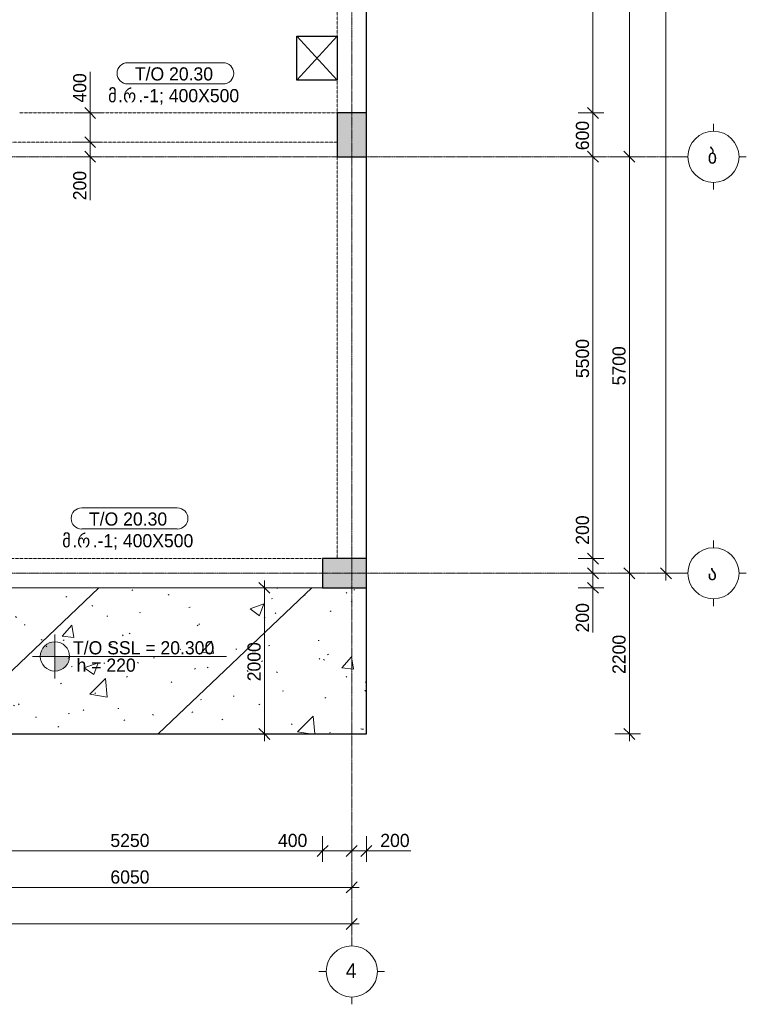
# Model space of a CAD drawing. Header units: millimetres. Extents: x -21500 to 4800, y -5900 to 33113.
# Tile 6 of 8: x -5145 to 4800, y -5900 to 7576. Entities that reach past the tile are written whole.
import ezdxf

# ---------------------------------------------------------------- set-up
doc = ezdxf.new("R2010")
doc.units = ezdxf.units.MM
for name, pattern in [('StructuralPlan-L06$0$Grid Line', [22.225, 12.7, -3.175, 3.175, -3.175]), ('StructuralPlan-L06$0$Hidden', [7.14375, 4.7625, -2.38125]), ('StructuralPlan-L06$0$Hidden 1_5', [2.2, 1.5, -0.7])]:
    doc.linetypes.add(name, pattern=pattern)
for name, color, linetype, lineweight in [('S - HATCH', 252, 'Continuous', 5), ('S - LINE', 7, 'Continuous', 20), ('StructuralPlan-L06$0$A-010-D_DIM', 7, 'Continuous', 5), ('StructuralPlan-L06$0$A-010-D_DIM-100', 7, 'Continuous', 5), ('StructuralPlan-L06$0$A-230-M_FLOOR', 7, 'Continuous', 30), ('StructuralPlan-L06$0$A-230-MH_FLOOR', 7, 'StructuralPlan-L06$0$Hidden', 15), ('StructuralPlan-L06$0$S-230-A-FLOOR', 7, 'Continuous', 5), ('StructuralPlan-L06$0$S-280-A_STRUCT_FRAME', 7, 'Continuous', 5), ('StructuralPlan-L06$0$S-280-M_COLUMN', 7, 'Continuous', 30), ('StructuralPlan-L06$0$S-280-M_COLUMN main', 7, 'Continuous', 30), ('StructuralPlan-L06$0$S-280-M_STRUCT_FRAME 4', 7, 'StructuralPlan-L06$0$Hidden 1_5', 5), ('StructuralPlan-L06$0$Z-030-M_GRID', 7, 'Continuous', 5), ('StructuralPlan-L06$0$Z-033_T_GRIDREF', 7, 'Continuous', 5)]:
    doc.layers.add(name, color=color, linetype=linetype, lineweight=lineweight)
doc.styles.add('StructuralPlan-L06$0$Cubicon', font='Cubicon.ttf', dxfattribs={"height": 200})
doc.styles.add('StructuralPlan-L06$0$Cubicon_1', font='Cubicon.ttf', dxfattribs={"height": 200})
doc.styles.add('StructuralPlan-L06$0$Cubicon_2', font='Cubicon.ttf', dxfattribs={"height": 180})
doc.styles.add('StructuralPlan-L06$0$Cubicon_4', font='Cubicon.ttf', dxfattribs={"height": 180})
doc.dimstyles.new('StructuralPlan-L06$0$CUB_DIM_1_8', dxfattribs={"dimscale": 304.8, "dimtxt": 181.601257, "dimasz": 0.492126, "dimexe": 0.492126, "dimexo": 0.0625, "dimgap": 0, "dimtad": 1, "dimdec": 0, "dimzin": 0, "dimdsep": 46, "dimtxsty": 'StructuralPlan-L06$0$Cubicon_2', "dimblk1": 'StructuralPlan-L06$0$_Oblique', "dimblk2": 'StructuralPlan-L06$0$_Oblique', "dimsah": 1, "dimcen": 0.09, "dimdle": 0.328084, "dimazin": 0, "dimtfac": 1, "dimtdec": 4, "dimtix": 1, "dimtmove": 0, "dimatfit": 3, "dimfxl": 0.656168, "dimfxlon": 1, "dimtvp": 1, "dimtolj": 1, "dimtzin": 0, "dimarcsym": 2})
doc.dimstyles.new('StructuralPlan-L06$0$CUB_DIM_1_8_1', dxfattribs={"dimscale": 304.8, "dimtxt": 181.601257, "dimasz": 0.492126, "dimexe": 0.492126, "dimexo": 0.0625, "dimgap": 0, "dimtad": 1, "dimdec": 0, "dimzin": 0, "dimdsep": 46, "dimtxsty": 'StructuralPlan-L06$0$Cubicon_2', "dimblk1": 'StructuralPlan-L06$0$_Oblique', "dimblk2": 'StructuralPlan-L06$0$_Oblique', "dimsah": 1, "dimcen": 0.09, "dimdle": 0.328084, "dimazin": 0, "dimtfac": 1, "dimtdec": 4, "dimtix": 1, "dimtmove": 1, "dimatfit": 3, "dimfxl": 0.656168, "dimfxlon": 1, "dimtvp": 1, "dimtolj": 1, "dimtzin": 0, "dimarcsym": 2})

# ---------------------------------------------------------------- blocks, each defined once
blk = doc.blocks.new('StructuralPlan-L06$0$Grid - 00_CUB_ღერძის თავი-752507-L06')
at = {"layer": 'StructuralPlan-L06$0$Z-033_T_GRIDREF'}
for p, q in [((0, 3.5), (0, 4.5)), ((-3.5, 0), (-4.5, 0)), ((3.5, 0), (4.5, 0)), ((0, -3.5), (0, -4.5))]:
    blk.add_line(p, q, dxfattribs=at)
blk.add_circle((0, 0), 3.5, dxfattribs=at)
blk = doc.blocks.new('StructuralPlan-L06$0$00_CUB_ფილის თეგი_ზედა ნიშნული და სისქე - 00_CUB_ფილის თეგი_ზედა ნიშნული და სისქე-746755-L06')
at = {"layer": 'StructuralPlan-L06$0$S-230-A-FLOOR'}
h = blk.add_hatch(color=256, dxfattribs=at)
edge = h.paths.add_edge_path()
edge.add_arc((0, 0), 2, 90, 180, ccw=False)
edge.add_line((0, 2), (0, 0))
edge.add_line((0, 0), (-2, 0))
h = blk.add_hatch(color=256, dxfattribs=at)
edge = h.paths.add_edge_path()
edge.add_line((0, -2), (0, 0))
edge.add_line((0, 0), (2, 0))
edge.add_arc((0, 0), 2, 270, 360, ccw=False)
for p, q in [((0, 3), (0, -3)), ((0, 0), (0, 2)), ((-3.09, 0), (23.47, 0)), ((-2, 0), (0, 0)), ((2, 0), (0, 0)), ((0, 0), (0, -2))]:
    blk.add_line(p, q, dxfattribs=at)
blk.add_circle((0, 0), 2, dxfattribs=at)
for start, end in [(90, 180), (270, 360)]:
    blk.add_arc((0, 0), 2, start, end, dxfattribs=at)
blk = doc.blocks.new('StructuralPlan-L06$0$DIMBLOCK1-L06')
at = {"layer": 'StructuralPlan-L06$0$A-010-D_DIM-100', "transparency": 16777216}
for p, q in [((-16100, -4800), (-16100, -4600)), ((-600, -4800), (-600, -4600)), ((-16200, -4800), (-500, -4800)), ((-16100, -4800), (-16175, -4875)), ((-16100, -4800), (-16025, -4725)), ((-16100, -4800), (-16100, -4950)), ((-600, -4800), (-675, -4875)), ((-600, -4800), (-525, -4725)), ((-600, -4800), (-600, -4950))]:
    blk.add_line(p, q, dxfattribs=at)
at = {"layer": 'StructuralPlan-L06$0$A-010-D_DIM-100', "color": 0, "transparency": 16777216, "insert": (-8699, -4567), "char_height": 180, "width": 838.16, "attachment_point": 1, "line_spacing_factor": 0.931288, "style": 'StructuralPlan-L06$0$Cubicon_2'}
blk.add_mtext('15500', dxfattribs=at)
blk = doc.blocks.new('StructuralPlan-L06$0$_Oblique')
at = {"color": 0, "linetype": 'ByBlock', "lineweight": -2}
blk.add_line((-0.5, -0.5), (0.5, 0.5), dxfattribs=at)
blk = doc.blocks.new('StructuralPlan-L06$0$DIMBLOCK4-L06')
at = {"layer": 'StructuralPlan-L06$0$A-010-D_DIM-100', "transparency": 16777216}
for p, q in [((-6650, -4300), (-6650, -4100)), ((-600, -4300), (-600, -4100)), ((-6650, -4300), (-6725, -4375)), ((-6650, -4300), (-6575, -4225)), ((-6650, -4300), (-500, -4300)), ((-6650, -4300), (-6650, -4450)), ((-600, -4300), (-675, -4375)), ((-600, -4300), (-525, -4225)), ((-600, -4300), (-600, -4450))]:
    blk.add_line(p, q, dxfattribs=at)
at = {"layer": 'StructuralPlan-L06$0$A-010-D_DIM-100', "color": 0, "transparency": 16777216, "insert": (-3904, -4067), "char_height": 180, "width": 670.53, "attachment_point": 1, "line_spacing_factor": 0.931288, "style": 'StructuralPlan-L06$0$Cubicon_2'}
blk.add_mtext('6050', dxfattribs=at)
blk = doc.blocks.new('StructuralPlan-L06$0$DIMBLOCK12-L06')
at = {"layer": 'StructuralPlan-L06$0$A-010-D_DIM-100', "transparency": 16777216}
for p, q in [((-6250, -3800), (-6250, -3600)), ((-1000, -3800), (-1000, -3600)), ((-6250, -3800), (-6175, -3725)), ((-1000, -3800), (-925, -3725)), ((-6250, -3800), (-6325, -3875)), ((-6250, -3800), (-1000, -3800)), ((-6250, -3800), (-6250, -3950)), ((-1000, -3800), (-1075, -3875)), ((-1000, -3800), (-1000, -3950))]:
    blk.add_line(p, q, dxfattribs=at)
at = {"layer": 'StructuralPlan-L06$0$A-010-D_DIM-100', "color": 0, "transparency": 16777216, "insert": (-3904, -3567), "char_height": 180, "width": 670.53, "attachment_point": 1, "line_spacing_factor": 0.931288, "style": 'StructuralPlan-L06$0$Cubicon_2'}
blk.add_mtext('5250', dxfattribs=at)
blk = doc.blocks.new('StructuralPlan-L06$0$DIMBLOCK13-L06')
at = {"layer": 'StructuralPlan-L06$0$A-010-D_DIM-100', "transparency": 16777216}
for p, q in [((-1000, -3800), (-1000, -3600)), ((-600, -3800), (-600, -3600)), ((-1000, -3800), (-925, -3725)), ((-600, -3800), (-525, -3725)), ((-1610, -3800), (-1090, -3800)), ((-1090, -3800), (-800, -3800)), ((-1000, -3800), (-1075, -3875)), ((-1000, -3800), (-600, -3800)), ((-1000, -3800), (-1000, -3950)), ((-600, -3800), (-675, -3875)), ((-600, -3800), (-600, -3950))]:
    blk.add_line(p, q, dxfattribs=at)
at = {"layer": 'StructuralPlan-L06$0$A-010-D_DIM-100', "color": 0, "transparency": 16777216, "insert": (-1610, -3567), "char_height": 180, "width": 502.9, "attachment_point": 1, "line_spacing_factor": 0.931288, "style": 'StructuralPlan-L06$0$Cubicon_2'}
blk.add_mtext('400', dxfattribs=at)
blk = doc.blocks.new('StructuralPlan-L06$0$DIMBLOCK14-L06')
at = {"layer": 'StructuralPlan-L06$0$A-010-D_DIM-100', "transparency": 16777216}
for p, q in [((-600, -3800), (-600, -3600)), ((-400, -3800), (-400, -3600)), ((-600, -3800), (-525, -3725)), ((-400, -3800), (-325, -3725)), ((-600, -3800), (-675, -3875)), ((-600, -3800), (-300, -3800)), ((-600, -3800), (-600, -3950)), ((-310, -3800), (-500, -3800)), ((-400, -3800), (-475, -3875)), ((-400, -3800), (-400, -3950)), ((210, -3800), (-310, -3800))]:
    blk.add_line(p, q, dxfattribs=at)
at = {"layer": 'StructuralPlan-L06$0$A-010-D_DIM-100', "color": 0, "transparency": 16777216, "insert": (-210, -3567), "char_height": 180, "width": 502.9, "attachment_point": 1, "line_spacing_factor": 0.931288, "style": 'StructuralPlan-L06$0$Cubicon_2'}
blk.add_mtext('200', dxfattribs=at)
blk = doc.blocks.new('StructuralPlan-L06$0$DIMBLOCK44-L06')
at = {"layer": 'StructuralPlan-L06$0$A-010-D_DIM-100', "transparency": 16777216}
for p, q in [((3700, 17400), (3500, 17400)), ((3700, 17400), (3625, 17475)), ((3700, -100), (3700, 17500)), ((3700, 17400), (3775, 17325)), ((3700, 17400), (3850, 17400)), ((3700, 0), (3625, 75)), ((3700, 0), (3500, 0)), ((3700, 0), (3775, -75)), ((3700, 0), (3850, 0))]:
    blk.add_line(p, q, dxfattribs=at)
at = {"layer": 'StructuralPlan-L06$0$A-010-D_DIM-100', "color": 0, "transparency": 16777216, "insert": (3467, 8351), "char_height": 180, "width": 838.16, "attachment_point": 1, "rotation": 90, "line_spacing_factor": 0.931288, "style": 'StructuralPlan-L06$0$Cubicon_2'}
blk.add_mtext('17400', dxfattribs=at)
blk = doc.blocks.new('StructuralPlan-L06$0$DIMBLOCK45-L06')
at = {"layer": 'StructuralPlan-L06$0$A-010-D_DIM-100', "transparency": 16777216}
for p, q in [((3200, 5700), (3000, 5700)), ((3200, 5700), (3125, 5775)), ((3200, -100), (3200, 5700)), ((3200, 5700), (3275, 5625)), ((3200, 5700), (3350, 5700)), ((3200, 0), (3125, 75)), ((3200, 0), (3000, 0)), ((3200, 0), (3275, -75)), ((3200, 0), (3350, 0))]:
    blk.add_line(p, q, dxfattribs=at)
at = {"layer": 'StructuralPlan-L06$0$A-010-D_DIM-100', "color": 0, "transparency": 16777216, "insert": (2967, 2571), "char_height": 180, "width": 670.53, "attachment_point": 1, "rotation": 90, "line_spacing_factor": 0.931288, "style": 'StructuralPlan-L06$0$Cubicon_2'}
blk.add_mtext('5700', dxfattribs=at)
blk = doc.blocks.new('StructuralPlan-L06$0$DIMBLOCK46-L06')
at = {"layer": 'StructuralPlan-L06$0$A-010-D_DIM-100', "transparency": 16777216}
for p, q in [((3200, 11700), (3125, 11775)), ((3200, 11700), (3000, 11700)), ((3200, 5700), (3200, 11700)), ((3200, 11700), (3275, 11625)), ((3200, 11700), (3350, 11700)), ((3200, 5700), (3000, 5700)), ((3200, 5700), (3125, 5775)), ((3200, 5700), (3275, 5625)), ((3200, 5700), (3350, 5700))]:
    blk.add_line(p, q, dxfattribs=at)
at = {"layer": 'StructuralPlan-L06$0$A-010-D_DIM-100', "color": 0, "transparency": 16777216, "insert": (2967, 8421), "char_height": 180, "width": 670.53, "attachment_point": 1, "rotation": 90, "line_spacing_factor": 0.931288, "style": 'StructuralPlan-L06$0$Cubicon_2'}
blk.add_mtext('6000', dxfattribs=at)
blk = doc.blocks.new('StructuralPlan-L06$0$DIMBLOCK48-L06')
at = {"layer": 'StructuralPlan-L06$0$A-010-D_DIM-100', "transparency": 16777216}
for p, q in [((2700, 0), (2625, 75)), ((2700, 0), (2500, 0)), ((2700, -200), (2625, -125)), ((2700, -300), (2700, 0)), ((2700, 0), (2775, -75)), ((2700, 0), (2850, 0)), ((2700, -290), (2700, -100)), ((2700, -200), (2500, -200)), ((2700, -200), (2775, -275)), ((2700, -200), (2850, -200)), ((2700, -810), (2700, -290))]:
    blk.add_line(p, q, dxfattribs=at)
at = {"layer": 'StructuralPlan-L06$0$A-010-D_DIM-100', "color": 0, "transparency": 16777216, "insert": (2467, -810), "char_height": 180, "width": 502.9, "attachment_point": 1, "rotation": 90, "line_spacing_factor": 0.931288, "style": 'StructuralPlan-L06$0$Cubicon_2'}
blk.add_mtext('200', dxfattribs=at)
blk = doc.blocks.new('StructuralPlan-L06$0$DIMBLOCK49-L06')
at = {"layer": 'StructuralPlan-L06$0$A-010-D_DIM-100', "transparency": 16777216}
for p, q in [((2700, 810), (2700, 290)), ((2700, 200), (2625, 275)), ((2700, 290), (2700, 100)), ((2700, 200), (2500, 200)), ((2700, 0), (2700, 200)), ((2700, 200), (2775, 125)), ((2700, 200), (2850, 200)), ((2700, 0), (2625, 75)), ((2700, 0), (2500, 0)), ((2700, 0), (2775, -75)), ((2700, 0), (2850, 0))]:
    blk.add_line(p, q, dxfattribs=at)
at = {"layer": 'StructuralPlan-L06$0$A-010-D_DIM-100', "color": 0, "transparency": 16777216, "insert": (2467, 390), "char_height": 180, "width": 502.9, "attachment_point": 1, "rotation": 90, "line_spacing_factor": 0.931288, "style": 'StructuralPlan-L06$0$Cubicon_2'}
blk.add_mtext('200', dxfattribs=at)
blk = doc.blocks.new('StructuralPlan-L06$0$DIMBLOCK50-L06')
at = {"layer": 'StructuralPlan-L06$0$A-010-D_DIM-100', "transparency": 16777216}
for p, q in [((2700, 5700), (2500, 5700)), ((2700, 5700), (2625, 5775)), ((2700, 200), (2700, 5700)), ((2700, 5700), (2775, 5625)), ((2700, 5700), (2850, 5700)), ((2700, 200), (2625, 275)), ((2700, 200), (2500, 200)), ((2700, 200), (2775, 125)), ((2700, 200), (2850, 200))]:
    blk.add_line(p, q, dxfattribs=at)
at = {"layer": 'StructuralPlan-L06$0$A-010-D_DIM-100', "color": 0, "transparency": 16777216, "insert": (2467, 2671), "char_height": 180, "width": 670.53, "attachment_point": 1, "rotation": 90, "line_spacing_factor": 0.931288, "style": 'StructuralPlan-L06$0$Cubicon_2'}
blk.add_mtext('5500', dxfattribs=at)
blk = doc.blocks.new('StructuralPlan-L06$0$DIMBLOCK51-L06')
at = {"layer": 'StructuralPlan-L06$0$A-010-D_DIM-100', "transparency": 16777216}
for p, q in [((2700, 6300), (2625, 6375)), ((2700, 6300), (2500, 6300)), ((2700, 5700), (2700, 6300)), ((2700, 6300), (2775, 6225)), ((2700, 6300), (2850, 6300)), ((2700, 5700), (2500, 5700)), ((2700, 5700), (2625, 5775)), ((2700, 5700), (2775, 5625)), ((2700, 5700), (2850, 5700))]:
    blk.add_line(p, q, dxfattribs=at)
at = {"layer": 'StructuralPlan-L06$0$A-010-D_DIM-100', "color": 0, "transparency": 16777216, "insert": (2467, 5790), "char_height": 180, "width": 502.9, "attachment_point": 1, "rotation": 90, "line_spacing_factor": 0.931288, "style": 'StructuralPlan-L06$0$Cubicon_2'}
blk.add_mtext('600', dxfattribs=at)
blk = doc.blocks.new('StructuralPlan-L06$0$DIMBLOCK52-L06')
at = {"layer": 'StructuralPlan-L06$0$A-010-D_DIM-100', "transparency": 16777216}
for p, q in [((2700, 11300), (2625, 11375)), ((2700, 11300), (2500, 11300)), ((2700, 6300), (2700, 11300)), ((2700, 11300), (2775, 11225)), ((2700, 11300), (2850, 11300)), ((2700, 6300), (2625, 6375)), ((2700, 6300), (2500, 6300)), ((2700, 6300), (2775, 6225)), ((2700, 6300), (2850, 6300))]:
    blk.add_line(p, q, dxfattribs=at)
at = {"layer": 'StructuralPlan-L06$0$A-010-D_DIM-100', "color": 0, "transparency": 16777216, "insert": (2467, 8521), "char_height": 180, "width": 670.53, "attachment_point": 1, "rotation": 90, "line_spacing_factor": 0.931288, "style": 'StructuralPlan-L06$0$Cubicon_2'}
blk.add_mtext('5000', dxfattribs=at)
blk = doc.blocks.new('StructuralPlan-L06$0$00_CUB_რიგელის თეგი_ზედა ნიშნული_კვეთი_მარკირება - მარკირება-კვეთი-ნიშნული-1405924-L06')
at = {"layer": 'StructuralPlan-L06$0$S-280-A_STRUCT_FRAME'}
for p, q in [((6.54, 3.05), (-6.54, 3.05)), ((-6.54, 0.16), (6.54, 0.16))]:
    blk.add_line(p, q, dxfattribs=at)
for centre, start, end in [((-6.54, 1.6), 90, 270), ((6.54, 1.6), 270, 90)]:
    blk.add_arc(centre, 1.45, start, end, dxfattribs=at)
blk = doc.blocks.new('StructuralPlan-L06$0$DIMBLOCK86-L06')
at = {"layer": 'StructuralPlan-L06$0$A-010-D_DIM-100', "transparency": 16777216}
for p, q in [((3200, 0), (3125, 75)), ((3200, -2300), (3200, 100)), ((3200, 0), (3000, 0)), ((3200, 0), (3275, -75)), ((3200, 0), (3350, 0)), ((3200, -2200), (3125, -2125)), ((3200, -2200), (3000, -2200)), ((3200, -2200), (3275, -2275)), ((3200, -2200), (3350, -2200))]:
    blk.add_line(p, q, dxfattribs=at)
at = {"layer": 'StructuralPlan-L06$0$A-010-D_DIM-100', "color": 0, "transparency": 16777216, "insert": (2967, -1379), "char_height": 180, "width": 670.53, "attachment_point": 1, "rotation": 90, "line_spacing_factor": 0.931288, "style": 'StructuralPlan-L06$0$Cubicon_2'}
blk.add_mtext('2200', dxfattribs=at)
blk = doc.blocks.new('StructuralPlan-L06$0$DIMBLOCK87-L06')
at = {"layer": 'StructuralPlan-L06$0$A-010-D_DIM-100', "transparency": 16777216}
for p, q in [((-1795, -200), (-1870, -125)), ((-1795, -2300), (-1795, -100)), ((-1795, -200), (-1995, -200)), ((-1795, -200), (-1720, -275)), ((-1795, -200), (-1645, -200)), ((-1795, -2200), (-1870, -2125)), ((-1795, -2200), (-1995, -2200)), ((-1795, -2200), (-1720, -2275)), ((-1795, -2200), (-1645, -2200))]:
    blk.add_line(p, q, dxfattribs=at)
at = {"layer": 'StructuralPlan-L06$0$A-010-D_DIM-100', "color": 0, "transparency": 16777216, "insert": (-2028, -1479), "char_height": 180, "width": 670.53, "attachment_point": 1, "rotation": 90, "line_spacing_factor": 0.931288, "style": 'StructuralPlan-L06$0$Cubicon_2'}
blk.add_mtext('2000', dxfattribs=at)
blk = doc.blocks.new('StructuralPlan-L06$0$DIMBLOCK90-L06')
at = {"layer": 'StructuralPlan-L06$0$A-010-D_DIM-100', "transparency": 16777216}
for p, q in [((-4181, 5900), (-4256, 5975)), ((-4181, 5900), (-4381, 5900)), ((-4181, 5600), (-4181, 5900)), ((-4181, 5900), (-4106, 5825)), ((-4181, 5900), (-4031, 5900)), ((-4181, 5624), (-4181, 5800)), ((-4181, 5700), (-4381, 5700)), ((-4181, 5700), (-4256, 5775)), ((-4181, 5700), (-4106, 5625)), ((-4181, 5700), (-4031, 5700)), ((-4181, 5105), (-4181, 5624))]:
    blk.add_line(p, q, dxfattribs=at)
at = {"layer": 'StructuralPlan-L06$0$A-010-D_DIM-100', "color": 0, "transparency": 16777216, "insert": (-4414, 5105), "char_height": 180, "width": 502.9, "attachment_point": 1, "rotation": 90, "line_spacing_factor": 0.931288, "style": 'StructuralPlan-L06$0$Cubicon_2'}
blk.add_mtext('200', dxfattribs=at)
blk = doc.blocks.new('StructuralPlan-L06$0$DIMBLOCK91-L06')
at = {"layer": 'StructuralPlan-L06$0$A-010-D_DIM-100', "transparency": 16777216}
for p, q in [((-4181, 6861), (-4181, 6342)), ((-4181, 6300), (-4256, 6375)), ((-4181, 5900), (-4181, 6400)), ((-4181, 6342), (-4181, 6100)), ((-4181, 6300), (-4381, 6300)), ((-4181, 6300), (-4106, 6225)), ((-4181, 6300), (-4031, 6300)), ((-4181, 5900), (-4256, 5975)), ((-4181, 5900), (-4381, 5900)), ((-4181, 5900), (-4106, 5825)), ((-4181, 5900), (-4031, 5900))]:
    blk.add_line(p, q, dxfattribs=at)
at = {"layer": 'StructuralPlan-L06$0$A-010-D_DIM-100', "color": 0, "transparency": 16777216, "insert": (-4414, 6442), "char_height": 180, "width": 502.9, "attachment_point": 1, "rotation": 90, "line_spacing_factor": 0.931288, "style": 'StructuralPlan-L06$0$Cubicon_2'}
blk.add_mtext('400', dxfattribs=at)
blk = doc.blocks.new('A$C48b6c5dc')
at = {"layer": 'S - HATCH', "lineweight": 0, "transparency": 33554684}
h = blk.add_hatch(dxfattribs=at)
h.set_pattern_fill('FP_7', color=256, scale=3.567164, angle=-135, style=0, pattern_type=2)
h.set_pattern_definition([(43.548, (-111060.8, -88068.5), (-1382.423, 1454.328), []), (48.548, (-111060.8, -88068.5), (1914.067, -216.457), [200.653, -2207.183]), (353.548, (-111060.8, -88068.5), (-320.1, 2021.156), [160.522, -1765.746]), (99, (-110901.3, -88086.5), (1593.953, 1804.714), [170.528, -1875.818]), (44.733, (-111047.3, -87533.6), (2843.137, -514.994), [300.98, -3310.774]), (95.184, (-110810.4, -87576.5), (2565.79, 2541.947), [255.794, -2813.726]), (349.733, (-111047.3, -87533.6), (2565.77, 2541.965), [240.784, -2648.62]), (19.548, (-110783.2, -87674.1), (1569.14, -1117.276), [200.653, -2207.183]), (324.548, (-110783.2, -87674.1), (699.908, 1922.927), [160.522, -1765.746]), (70, (-110652.5, -87767.2), (2269.045, 805.675), [170.528, -1875.818]), (36.048, (-111060.84, -88068.5), (36.7263, 593.0033), [14.95, -1147.9456, 14.95, -1180.05, -1181.623]), (36.048, (-111060.84, -88068.5), (36.7263, 593.0033), [-2357.8956, 14.95, -1166.673]), (6.048, (-111060.84, -88068.5), (486.881, 691.3504), [14.95, -666.3784, 14.95, -1121.192, -450.3545]), (6.048, (-111060.84, -88068.5), (486.881, 691.3504), [-1817.47, 14.95, -435.4045]), (326.048, (-111458.45, -88058.43), (950.791, -64.3417), [14.95, -430.9455, 14.95, -1376.244, -1846.0075]), (326.048, (-111458.45, -88058.43), (950.791, -64.3417), [-1837.0896, 14.95, -1831.0575]), (316.048, (-111636.75, -88053.9), (1044.3507, 152.131), [14.95, -564.714, 14.95, -908.9456, -1310.933]), (316.048, (-111636.75, -88053.9), (1044.3507, 152.131), [-1503.56, 14.95, -1295.983])])
h.paths.add_polyline_path([(-400, -2200), (-400, -200), (-6850, -200), (-6850, -2200)])
blk = doc.blocks.new('StructuralPlan-L06')
at = {"layer": 'StructuralPlan-L06$0$S-280-M_COLUMN main', "true_color": 0xa4a4a4}
for points in [[(-400, 5700), (-400, 6300), (-800, 6300), (-800, 5700)], [(-400, -200), (-400, 200), (-1000, 200), (-1000, -200)]]:
    blk.add_hatch(color=253, dxfattribs=at).paths.add_polyline_path(points)
at = {"lineweight": 30}
for p, q in [((-1350, 7350), (-800, 6750)), ((-1350, 6750), (-800, 7350))]:
    blk.add_line(p, q, dxfattribs=at)
at = {"layer": 'StructuralPlan-L06$0$A-230-M_FLOOR'}
for p, q in [((-400, 6300), (-400, 11300)), ((-1350, 6750), (-1350, 7350)), ((-1350, 7350), (-800, 7350)), ((-800, 7350), (-800, 6750)), ((-800, 6750), (-1350, 6750)), ((-400, 200), (-400, 5700)), ((-400, -2200), (-400, -200)), ((-6850, -2200), (-400, -2200))]:
    blk.add_line(p, q, dxfattribs=at)
at = {"layer": 'StructuralPlan-L06$0$A-230-MH_FLOOR'}
blk.add_line((-6250, -200), (-1000, -200), dxfattribs=at)
at = {"layer": 'StructuralPlan-L06$0$S-280-M_COLUMN'}
for p, q in [((-400, 6300), (-800, 6300)), ((-800, 6300), (-800, 5700)), ((-400, 5700), (-400, 6300)), ((-800, 5700), (-400, 5700)), ((-1000, 200), (-1000, -200)), ((-400, 200), (-1000, 200)), ((-400, -200), (-400, 200)), ((-1000, -200), (-400, -200))]:
    blk.add_line(p, q, dxfattribs=at)
at = {"layer": 'StructuralPlan-L06$0$S-280-M_STRUCT_FRAME 4'}
for p, q in [((-800, 7350), (-800, 10500)), ((-800, 6300), (-800, 6750)), ((-5150, 6300), (-800, 6300)), ((-800, 5900), (-6450, 5900)), ((-800, 200), (-800, 5700)), ((-6250, 200), (-1000, 200))]:
    blk.add_line(p, q, dxfattribs=at)
at = {"layer": 'StructuralPlan-L06$0$Z-030-M_GRID', "linetype": 'StructuralPlan-L06$0$Grid Line'}
for p, q in [((-600, 22400), (-600, -5000)), ((3900, 5700), (-20600, 5700)), ((3900, 0), (-20600, 0))]:
    blk.add_line(p, q, dxfattribs=at)
at = {"layer": 'StructuralPlan-L06$0$S-230-A-FLOOR', "xscale": 99.99999999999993, "yscale": 99.99999999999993, "zscale": 99.99999999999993}
blk.add_blockref('StructuralPlan-L06$0$00_CUB_ფილის თეგი_ზედა ნიშნული და სისქე - 00_CUB_ფილის თეგი_ზედა ნიშნული და სისქე-746755-L06', (-4663.3, -1138.6), dxfattribs=at)
at = {"layer": 'StructuralPlan-L06$0$S-280-A_STRUCT_FRAME', "xscale": 99.99999999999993, "yscale": 99.99999999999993, "zscale": 99.99999999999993}
for p in [(-3014.2, 6681.9), (-3642.3, 589.7)]:
    blk.add_blockref('StructuralPlan-L06$0$00_CUB_რიგელის თეგი_ზედა ნიშნული_კვეთი_მარკირება - მარკირება-კვეთი-ნიშნული-1405924-L06', p, dxfattribs=at)
at = {"layer": 'StructuralPlan-L06$0$Z-033_T_GRIDREF', "xscale": 99.99999999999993, "yscale": 99.99999999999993, "zscale": 99.99999999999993}
for p, rotation in [((4350, 5700), 89.99999999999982), ((4350, 0), 89.99999999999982), ((-600, -5450), 180)]:
    blk.add_blockref('StructuralPlan-L06$0$Grid - 00_CUB_ღერძის თავი-752507-L06', p, dxfattribs=dict(at, rotation=rotation))
at = {"layer": 'StructuralPlan-L06$0$S-230-A-FLOOR', "char_height": 180, "attachment_point": 1, "style": 'StructuralPlan-L06$0$Cubicon_2'}
for s, insert, width in [('T/O SSL = 20.300', (-4415.8, -930.4), 2405.062), ('h = 220', (-4366.8, -1167.5), 1010.126)]:
    blk.add_mtext(s, dxfattribs=dict(at, insert=insert, width=width))
at = {"layer": 'StructuralPlan-L06$0$S-280-A_STRUCT_FRAME', "char_height": 180, "attachment_point": 1}
for s, insert, width, style in [('T/O 20.30', (-3569.1, 6924.3), 1330.801, 'StructuralPlan-L06$0$Cubicon_2'), ('\\fCubicon|b0|i0|c254|p2|;მ', (-3936.1, 6627.3), 168.354, 'StructuralPlan-L06$0$Cubicon_4'), ('\\fCubicon|b0|i0|c254|p2|;რ', (-3731, 6627.3), 256.54, 'StructuralPlan-L06$0$Cubicon_4'), ('.-1; 400X500', (-3519.4, 6627.3), 1715.611, 'StructuralPlan-L06$0$Cubicon_2'), ('\\fCubicon|b0|i0|c204|p2|;.', (-3797.2, 6627.3), 80.169, 'StructuralPlan-L06$0$Cubicon_2'), ('T/O 20.30', (-4197.2, 832.1), 1330.801, 'StructuralPlan-L06$0$Cubicon_2'), ('\\fCubicon|b0|i0|c254|p2|;მ', (-4564.2, 535.1), 168.354, 'StructuralPlan-L06$0$Cubicon_4'), ('\\fCubicon|b0|i0|c254|p2|;რ', (-4359.2, 535.1), 256.54, 'StructuralPlan-L06$0$Cubicon_4'), ('.-1; 400X500', (-4147.5, 535.1), 1715.611, 'StructuralPlan-L06$0$Cubicon_2'), ('\\fCubicon|b0|i0|c204|p2|;.', (-4425.3, 535.1), 80.169, 'StructuralPlan-L06$0$Cubicon_2')]:
    blk.add_mtext(s, dxfattribs=dict(at, insert=insert, width=width, style=style))
at = {"layer": 'StructuralPlan-L06$0$Z-033_T_GRIDREF', "char_height": 200, "width": 192.405, "attachment_point": 1}
for s, insert, style in [('\\fCubicon|b0|i0|c254|p2|;ბ', (4270.1, 5807.1), 'StructuralPlan-L06$0$Cubicon'), ('\\fCubicon|b0|i0|c254|p2|;ა', (4270.1, 107.1), 'StructuralPlan-L06$0$Cubicon'), ('\\fCubicon|b0|i0|c204|p2|;4', (-682.4, -5340.2), 'StructuralPlan-L06$0$Cubicon_1')]:
    blk.add_mtext(s, dxfattribs=dict(at, insert=insert, style=style))
at = {"layer": 'StructuralPlan-L06$0$A-010-D_DIM'}
for base, p1, p2, override, picture, middle in [((3700, 17400), (3500, 0), (3500, 17400), {"dimpost": '<>', "dimfxl": 17399.999996}, 'StructuralPlan-L06$0$DIMBLOCK44-L06', (3608.2, 8700)), ((3200, 11700), (3000, 5700), (3000, 11700), {"dimpost": '<>', "dimfxl": 6000}, 'StructuralPlan-L06$0$DIMBLOCK46-L06', (3108.2, 8700)), ((2700, 11300), (2500, 6300), (2500, 11300), {"dimpost": '<>', "dimfxl": 5000}, 'StructuralPlan-L06$0$DIMBLOCK52-L06', (2608.2, 8800)), ((2700, 6300), (2500, 5700), (2500, 6300), {"dimpost": '<>', "dimfxl": 600}, 'StructuralPlan-L06$0$DIMBLOCK51-L06', (2608.2, 6000)), ((2700, 5700), (2500, 200), (2500, 5700), {"dimpost": '<>', "dimfxl": 5500.000079}, 'StructuralPlan-L06$0$DIMBLOCK50-L06', (2608.2, 2950)), ((3200, 5700), (3000, 0), (3000, 5700), {"dimpost": '<>', "dimfxl": 5700.000079}, 'StructuralPlan-L06$0$DIMBLOCK45-L06', (3108.2, 2850)), ((3200, 0), (3000, -2200), (3000, 0), {"dimpost": '<>', "dimfxl": 2200}, 'StructuralPlan-L06$0$DIMBLOCK86-L06', (3108.2, -1100)), ((-1795, -200), (-1995, -2200), (-1995, -200), {"dimpost": '<>', "dimfxl": 2000}, 'StructuralPlan-L06$0$DIMBLOCK87-L06', (-1886.8, -1200))]:
    dim = blk.add_linear_dim(base=base, p1=p1, p2=p2, angle=90, dimstyle='StructuralPlan-L06$0$CUB_DIM_1_8', override=override, dxfattribs=at)
    dim.commit()
    dim.dimension.update_dxf_attribs({"geometry": picture, "text_midpoint": middle})
for base, p1, p2, override, picture, middle in [((-4181.1, 6300), (-4381.1, 5900), (-4381.1, 6300), {"dimpost": '<>', "dimfxl": 400}, 'StructuralPlan-L06$0$DIMBLOCK91-L06', (-4294.2, 6693.8)), ((-4181.1, 5900), (-4381.1, 5700), (-4381.1, 5900), {"dimpost": '<>', "dimfxl": 200}, 'StructuralPlan-L06$0$DIMBLOCK90-L06', (-4294.2, 5356.5)), ((2700, 200), (2500, 0), (2500, 200), {"dimpost": '<>', "dimfxl": 200}, 'StructuralPlan-L06$0$DIMBLOCK49-L06', (2586.9, 641.9)), ((2700, 0), (2500, -200), (2500, 0), {"dimpost": '<>', "dimfxl": 200}, 'StructuralPlan-L06$0$DIMBLOCK48-L06', (2586.9, -558.1))]:
    dim = blk.add_linear_dim(base=base, p1=p1, p2=p2, angle=90, dimstyle='StructuralPlan-L06$0$CUB_DIM_1_8_1', override=override, dxfattribs=at)
    dim.commit()
    dim.dimension.update_dxf_attribs({"geometry": picture, "text_midpoint": middle, "dimtype": 128, "text_rotation": 90})
for base, p1, p2, override, picture, middle in [((-1000, -3800), (-6250, -3600), (-1000, -3600), {"dimpost": '<>', "dimfxl": 5250}, 'StructuralPlan-L06$0$DIMBLOCK12-L06', (-3625, -3708.2)), ((-600, -4300), (-6650, -4100), (-600, -4100), {"dimpost": '<>', "dimfxl": 6050}, 'StructuralPlan-L06$0$DIMBLOCK4-L06', (-3625, -4208.2)), ((-600, -4800), (-16100, -4600), (-600, -4600), {"dimpost": '<>', "dimfxl": 15500}, 'StructuralPlan-L06$0$DIMBLOCK1-L06', (-8350, -4708.2))]:
    dim = blk.add_linear_dim(base=base, p1=p1, p2=p2, dimstyle='StructuralPlan-L06$0$CUB_DIM_1_8', override=override, dxfattribs=at)
    dim.commit()
    dim.dimension.update_dxf_attribs({"geometry": picture, "text_midpoint": middle})
for base, p1, p2, override, picture, middle in [((-600, -3800), (-1000, -3600), (-600, -3600), {"dimpost": '<>', "dimfxl": 400}, 'StructuralPlan-L06$0$DIMBLOCK13-L06', (-1358.1, -3686.9)), ((-400, -3800), (-600, -3600), (-400, -3600), {"dimpost": '<>', "dimfxl": 200}, 'StructuralPlan-L06$0$DIMBLOCK14-L06', (41.9, -3686.9))]:
    dim = blk.add_linear_dim(base=base, p1=p1, p2=p2, dimstyle='StructuralPlan-L06$0$CUB_DIM_1_8_1', override=override, dxfattribs=at)
    dim.commit()
    dim.dimension.update_dxf_attribs({"geometry": picture, "text_midpoint": middle, "dimtype": 128})

msp = doc.modelspace()

# ---------------------------------------------------------------- block references
at = {"layer": 'S - HATCH', "lineweight": 0}
msp.add_blockref('A$C48b6c5dc', (0, 0), dxfattribs=at)
at = {"layer": 'S - LINE'}
msp.add_blockref('StructuralPlan-L06', (0, 0), dxfattribs=at)

doc.saveas('drawing.dxf')
